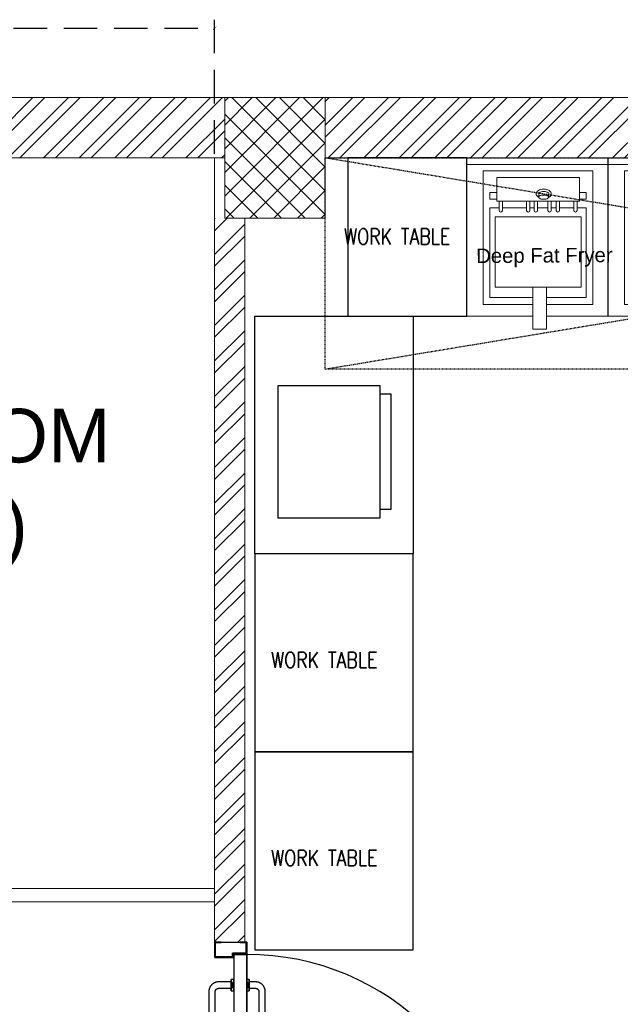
# Model space of a CAD drawing. Header units: inches. Extents: x 113025 to 158499, y 12149 to 30915.
# Tile 61 of 167: x 125153 to 125242, y 21467 to 21614. Entities that reach past the tile are written whole.
import ezdxf

# ---------------------------------------------------------------- set-up
doc = ezdxf.new("R2010")
doc.units = ezdxf.units.IN
doc.header["$MEASUREMENT"] = 0
doc.header["$PDMODE"] = 34
doc.linetypes.add('HIDDEN', pattern=[0.375, 0.25, -0.125])
for name, color, linetype, lineweight in [('00-GRIDTEXT', 1, 'Continuous', 13), ('EQUIP DIM', 5, 'Continuous', 0), ('EQUIPMENT', 7, 'Continuous', 25), ('K-Equipment', 41, 'Continuous', 0), ('KIT TEXT.', 5, 'Continuous', 5), ('PD_BRICK WALL_115', 134, 'Continuous', 30), ('PD_COLUMN', 2, 'Continuous', 60), ('PD_DOOR', 42, 'Continuous', 25), ('PD_HATCH', 45, 'Continuous', 9), ('PD_WINDOW', 140, 'Continuous', 25)]:
    doc.layers.add(name, color=color, linetype=linetype, lineweight=lineweight)
for name, color, linetype in [('KIT EQUIPMENT', 7, 'Continuous'), ('PD_025_TEXT', 61, 'Continuous'), ('PD_DIMENSION', 101, 'Continuous')]:
    doc.layers.add(name, color=color, linetype=linetype)
doc.styles.add('ISO', font='isocp.shx', dxfattribs={"height": 250})
doc.styles.get("Standard").update_dxf_attribs({"font": 'arial.ttf', "height": 6})
doc.styles.add('style1', font='arial.ttf', dxfattribs={"height": 500})
doc.dimstyles.new('ISO-10', dxfattribs={"dimtxt": 6, "dimasz": 0.5, "dimexe": 1.25, "dimexo": 0.625, "dimtad": 1, "dimtoh": 1, "dimdec": 1, "dimlunit": 4, "dimtxsty": 'Standard', "dimblk": 'ARCHTICK', "dimcen": 2.5, "dimclrt": 3, "dimadec": 0, "dimazin": 0, "dimtfac": 1, "dimtdec": 1, "dimtmove": 1, "dimatfit": 3, "dimfxl": 1, "dimarcsym": 0})

# ---------------------------------------------------------------- blocks, each defined once
blk = doc.blocks.new('door 1')
at = {"layer": 'PD_DOOR', "color": 251}
for p, q in [((160472.9, 15356.5), (160472.9, 15360.1)), ((160472.9, 15360.1), (160472.9, 15356.5)), ((160602.9, 15360.1), (160472.9, 15360.1)), ((160472.9, 15360.1), (160472.9, 15359.7)), ((160472.9, 15335.1), (160472.9, 15360.1)), ((160472.9, 15359.7), (160472.9, 15335.6)), ((159755.9, 15337.6), (159695.9, 15337.6)), ((159695.9, 15337.6), (159695.9, 15312.6)), ((159695.9, 15312.6), (159695.9, 15337.6)), ((159695.9, 15337.6), (159755.9, 15337.6)), ((159695.9, 15212.6), (159695.9, 15337.6)), ((159697.9, 15312.6), (159697.9, 15335.6)), ((159697.9, 15335.6), (159753.9, 15335.6)), ((159753.9, 15335.6), (159697.9, 15335.6)), ((159697.9, 15335.6), (159697.9, 15312.6)), ((159753.9, 15335.6), (159753.9, 15267.6)), ((159753.9, 15267.6), (159753.9, 15335.6)), ((159755.9, 15265.6), (159755.9, 15337.6)), ((159755.9, 15337.6), (159755.9, 15265.6)), ((160472.9, 15335.1), (160472.9, 15338.8)), ((160472.9, 15338.8), (160472.9, 15335.1)), ((160472.9, 15335.6), (160472.9, 15335.1)), ((160472.9, 15335.1), (160602.9, 15335.1)), ((160615.4, 15322.6), (160615.4, 15272.6)), ((160640.4, 15272.6), (160640.4, 15322.6)), ((160795.9, 15337.6), (160735.9, 15337.6)), ((160735.9, 15337.6), (160735.9, 15265.6)), ((160735.9, 15265.6), (160735.9, 15337.6)), ((160735.9, 15337.6), (160795.9, 15337.6)), ((160737.9, 15267.6), (160737.9, 15335.6)), ((160737.9, 15335.6), (160793.9, 15335.6)), ((160793.9, 15335.6), (160737.9, 15335.6)), ((160737.9, 15335.6), (160737.9, 15267.6)), ((160793.9, 15335.6), (160793.9, 15312.6)), ((160793.9, 15312.6), (160793.9, 15335.6)), ((160795.9, 15312.6), (160795.9, 15337.6)), ((160795.9, 15337.6), (160795.9, 15312.6)), ((160795.9, 15337.6), (160795.9, 15212.6)), ((159695.9, 15312.6), (159697.9, 15312.6)), ((159697.9, 15312.6), (159695.9, 15312.6)), ((160793.9, 15312.6), (160795.9, 15312.6)), ((160795.9, 15312.6), (160793.9, 15312.6)), ((159697.9, 15237.6), (159695.9, 15237.6)), ((159695.9, 15237.6), (159695.9, 15212.6)), ((159695.9, 15212.6), (159695.9, 15237.6)), ((159695.9, 15237.6), (159697.9, 15237.6)), ((159697.9, 15214.6), (159697.9, 15237.6)), ((159697.9, 15237.6), (159697.9, 15214.6)), ((159753.9, 15267.6), (159738.9, 15267.6)), ((159738.9, 15267.6), (159738.9, 15214.6)), ((159738.9, 15214.6), (159738.9, 15267.6)), ((159738.9, 15267.6), (159753.9, 15267.6)), ((159740.9, 15212.6), (159740.9, 15265.6)), ((159740.9, 15265.6), (159755.9, 15265.6)), ((159755.9, 15265.6), (159740.9, 15265.6)), ((159740.9, 15265.6), (159740.9, 15212.6)), ((160747.9, 15262.6), (159743.9, 15262.6)), ((159743.9, 15262.6), (159743.9, 15212.6)), ((160747.9, 15262.6), (159743.9, 15262.6)), ((159743.9, 15262.6), (159743.9, 15212.6)), ((160605.4, 15272.6), (160605.4, 15262.6)), ((160622.1, 15272.6), (160605.4, 15272.6)), ((160605.4, 15272.6), (160622.1, 15272.6)), ((160650.4, 15262.6), (160605.4, 15262.6)), ((160605.4, 15262.6), (160650.4, 15262.6)), ((160640.4, 15272.6), (160615.4, 15272.6)), ((160615.4, 15272.6), (160621.7, 15272.6)), ((160617.9, 15267.6), (160617.9, 15262.6)), ((160637.9, 15267.6), (160617.9, 15267.6)), ((160617.9, 15267.6), (160637.9, 15267.6)), ((160637.9, 15262.6), (160617.9, 15262.6)), ((160617.9, 15262.6), (160637.9, 15262.6)), ((160621.7, 15272.6), (160624.7, 15272.6)), ((160624.7, 15272.6), (160627.9, 15272.6)), ((160627.9, 15272.6), (160631.2, 15272.6)), ((160627.9, 15272.6), (160650.4, 15272.6)), ((160631.2, 15272.6), (160634.2, 15272.6)), ((160650.4, 15272.6), (160633.8, 15272.6)), ((160634.2, 15272.6), (160640.4, 15272.6)), ((160637.9, 15262.6), (160637.9, 15267.6)), ((160650.4, 15262.6), (160650.4, 15272.6)), ((160735.9, 15265.6), (160750.9, 15265.6)), ((160750.9, 15265.6), (160735.9, 15265.6)), ((160752.9, 15267.6), (160737.9, 15267.6)), ((160737.9, 15267.6), (160752.9, 15267.6)), ((160747.9, 15212.6), (160747.9, 15262.6)), ((160747.9, 15262.6), (160747.9, 15212.6)), ((160750.9, 15265.6), (160750.9, 15212.6)), ((160750.9, 15212.6), (160750.9, 15265.6)), ((160752.9, 15214.6), (160752.9, 15267.6)), ((160752.9, 15267.6), (160752.9, 15214.6)), ((160795.9, 15237.6), (160793.9, 15237.6)), ((160793.9, 15237.6), (160793.9, 15214.6)), ((160793.9, 15214.6), (160793.9, 15237.6)), ((160793.9, 15237.6), (160795.9, 15237.6)), ((160795.9, 15212.6), (160795.9, 15237.6)), ((160795.9, 15237.6), (160795.9, 15212.6)), ((159695.9, 15212.6), (159740.9, 15212.6)), ((159740.9, 15212.6), (159695.9, 15212.6)), ((159695.9, 15212.6), (159743.9, 15212.6)), ((159743.9, 15212.6), (159695.9, 15212.6)), ((159738.9, 15214.6), (159697.9, 15214.6)), ((159697.9, 15214.6), (159738.9, 15214.6)), ((159793.9, 15212.6), (159743.9, 15212.6)), ((159743.9, 15212.6), (159743.9, 14208.6)), ((159743.9, 15212.6), (160747.9, 15212.6)), ((159743.9, 15212.6), (159793.9, 15212.6)), ((159743.9, 15212.6), (159793.9, 15212.6)), ((159793.9, 15212.6), (159743.9, 15212.6)), ((159793.9, 14208.6), (159793.9, 15212.6)), ((159793.9, 15212.6), (160747.9, 15212.6)), ((159793.9, 15212.6), (160747.9, 15212.6)), ((160747.9, 15212.6), (159793.9, 15212.6)), ((160605.4, 15212.6), (160605.4, 15202.6)), ((160605.4, 15212.6), (160650.4, 15212.6)), ((160639.2, 15212.6), (160605.4, 15212.6)), ((160605.4, 15202.6), (160650.4, 15202.6)), ((160650.4, 15202.6), (160605.4, 15202.6)), ((160615.4, 15202.6), (160615.4, 15177.6)), ((160615.4, 15202.6), (160640.4, 15202.6)), ((160640.4, 15202.6), (160615.4, 15202.6)), ((160617.9, 15212.6), (160617.9, 15207.6)), ((160617.9, 15212.6), (160637.9, 15212.6)), ((160618.3, 15212.6), (160617.9, 15212.6)), ((160617.9, 15207.6), (160637.9, 15207.6)), ((160637.9, 15207.6), (160617.9, 15207.6)), ((160637.9, 15212.6), (160618.3, 15212.6)), ((160637.9, 15207.6), (160637.9, 15212.6)), ((160650.4, 15212.6), (160639.2, 15212.6)), ((160640.4, 15177.6), (160640.4, 15202.6)), ((160650.4, 15202.6), (160650.4, 15212.6)), ((160747.9, 15212.6), (160795.9, 15212.6)), ((160795.9, 15212.6), (160747.9, 15212.6)), ((160750.9, 15212.6), (160795.9, 15212.6)), ((160795.9, 15212.6), (160750.9, 15212.6)), ((160793.9, 15214.6), (160752.9, 15214.6)), ((160752.9, 15214.6), (160793.9, 15214.6)), ((160472.9, 15165.1), (160472.9, 15161.5)), ((160472.9, 15161.5), (160472.9, 15165.1)), ((160602.9, 15165.1), (160472.9, 15165.1)), ((160472.9, 15165.1), (160472.9, 15164.7)), ((160472.9, 15140.1), (160472.9, 15165.1)), ((160472.9, 15164.7), (160472.9, 15140.6)), ((160472.9, 15143.8), (160472.9, 15140.1)), ((160472.9, 15140.1), (160472.9, 15143.8)), ((160472.9, 15140.6), (160472.9, 15140.1)), ((160472.9, 15140.1), (160602.9, 15140.1)), ((159743.9, 14208.6), (159793.9, 14208.6))]:
    blk.add_line(p, q, dxfattribs=at)
at = {"layer": 'PD_DOOR', "color": 251, "flags": 128}
for points in [[(160460.4, 15347.6), (160460.5, 15348.1), (160460.5, 15348.6), (160460.5, 15349.1), (160460.6, 15349.6), (160460.7, 15350.1), (160460.8, 15350.6), (160460.9, 15351.1), (160461.1, 15351.6), (160461.2, 15352), (160461.4, 15352.5), (160461.6, 15353), (160461.9, 15353.4), (160462.1, 15353.9), (160462.4, 15354.3), (160462.6, 15354.7), (160462.9, 15355.1), (160463.2, 15355.5), (160463.5, 15355.9), (160463.9, 15356.3), (160464.2, 15356.6), (160464.6, 15357), (160465, 15357.3), (160465.4, 15357.6), (160465.8, 15357.9), (160466.2, 15358.2), (160466.6, 15358.4), (160467, 15358.7), (160467.5, 15358.9), (160467.9, 15359.1), (160468.4, 15359.3), (160468.9, 15359.5), (160469.4, 15359.6), (160469.8, 15359.8), (160470.3, 15359.9), (160470.8, 15360), (160471.3, 15360), (160471.8, 15360.1), (160472.3, 15360.1), (160472.8, 15360.1), (160472.9, 15360.1)], [(160640.4, 15322.6), (160640.4, 15324.1), (160640.3, 15325.6), (160640.2, 15327.1), (160640, 15328.6), (160639.7, 15330.1), (160639.4, 15331.6), (160639, 15333), (160638.5, 15334.4), (160638, 15335.9), (160637.5, 15337.2), (160636.9, 15338.6), (160636.2, 15340), (160635.5, 15341.3), (160634.7, 15342.6), (160633.9, 15343.8), (160633, 15345), (160632.1, 15346.2), (160631.1, 15347.4), (160630.1, 15348.5), (160629.1, 15349.5), (160628, 15350.6), (160626.8, 15351.5), (160625.7, 15352.5), (160624.4, 15353.4), (160623.2, 15354.2), (160621.9, 15355), (160620.6, 15355.7), (160619.3, 15356.4), (160617.9, 15357), (160616.5, 15357.6), (160615.1, 15358.1), (160613.7, 15358.6), (160612.2, 15359), (160610.8, 15359.3), (160609.3, 15359.6), (160607.8, 15359.8), (160606.3, 15360), (160604.8, 15360.1), (160603.3, 15360.1), (160602.9, 15360.1)], [(160472.9, 15335.1), (160472.4, 15335.2), (160471.9, 15335.2), (160471.4, 15335.2), (160470.9, 15335.3), (160470.5, 15335.4), (160470, 15335.5), (160469.5, 15335.6), (160469, 15335.8), (160468.5, 15335.9), (160468.1, 15336.1), (160467.6, 15336.3), (160467.2, 15336.6), (160466.7, 15336.8), (160466.3, 15337.1), (160465.9, 15337.3), (160465.5, 15337.6), (160465.1, 15337.9), (160464.7, 15338.2), (160464.3, 15338.6), (160464, 15338.9), (160463.6, 15339.3), (160463.3, 15339.7), (160463, 15340.1), (160462.7, 15340.5), (160462.4, 15340.9), (160462.2, 15341.3), (160461.9, 15341.8), (160461.7, 15342.2), (160461.5, 15342.7), (160461.3, 15343.1), (160461.1, 15343.6), (160461, 15344.1), (160460.8, 15344.5), (160460.7, 15345), (160460.6, 15345.5), (160460.5, 15346), (160460.5, 15346.5), (160460.5, 15347), (160460.4, 15347.5), (160460.4, 15347.6)], [(160602.9, 15335.1), (160603.4, 15335.1), (160603.9, 15335.1), (160604.4, 15335.1), (160604.9, 15335), (160605.4, 15334.9), (160605.9, 15334.8), (160606.4, 15334.7), (160606.9, 15334.5), (160607.3, 15334.3), (160607.8, 15334.2), (160608.3, 15334), (160608.7, 15333.7), (160609.2, 15333.5), (160609.6, 15333.2), (160610, 15333), (160610.4, 15332.7), (160610.8, 15332.4), (160611.2, 15332), (160611.6, 15331.7), (160611.9, 15331.4), (160612.2, 15331), (160612.6, 15330.6), (160612.9, 15330.2), (160613.2, 15329.8), (160613.5, 15329.4), (160613.7, 15329), (160614, 15328.5), (160614.2, 15328.1), (160614.4, 15327.6), (160614.6, 15327.2), (160614.8, 15326.7), (160614.9, 15326.2), (160615.1, 15325.7), (160615.2, 15325.3), (160615.3, 15324.8), (160615.3, 15324.3), (160615.4, 15323.8), (160615.4, 15323.3), (160615.4, 15322.8), (160615.4, 15322.6)], [(160460.4, 15152.6), (160460.5, 15153.1), (160460.5, 15153.6), (160460.5, 15154.1), (160460.6, 15154.6), (160460.7, 15155.1), (160460.8, 15155.6), (160460.9, 15156.1), (160461.1, 15156.6), (160461.2, 15157), (160461.4, 15157.5), (160461.6, 15158), (160461.9, 15158.4), (160462.1, 15158.9), (160462.4, 15159.3), (160462.6, 15159.7), (160462.9, 15160.1), (160463.2, 15160.5), (160463.5, 15160.9), (160463.9, 15161.3), (160464.2, 15161.6), (160464.6, 15162), (160465, 15162.3), (160465.4, 15162.6), (160465.8, 15162.9), (160466.2, 15163.2), (160466.6, 15163.4), (160467, 15163.7), (160467.5, 15163.9), (160467.9, 15164.1), (160468.4, 15164.3), (160468.9, 15164.5), (160469.4, 15164.6), (160469.8, 15164.8), (160470.3, 15164.9), (160470.8, 15165), (160471.3, 15165), (160471.8, 15165.1), (160472.3, 15165.1), (160472.8, 15165.1), (160472.9, 15165.1)], [(160602.9, 15140.1), (160604.4, 15140.2), (160605.9, 15140.3), (160607.4, 15140.4), (160608.9, 15140.6), (160610.4, 15140.9), (160611.9, 15141.2), (160613.3, 15141.6), (160614.7, 15142), (160616.2, 15142.5), (160617.5, 15143.1), (160618.9, 15143.7), (160620.3, 15144.4), (160621.6, 15145.1), (160622.9, 15145.9), (160624.1, 15146.7), (160625.3, 15147.6), (160626.5, 15148.5), (160627.7, 15149.5), (160628.8, 15150.5), (160629.8, 15151.5), (160630.9, 15152.6), (160631.8, 15153.8), (160632.8, 15154.9), (160633.7, 15156.1), (160634.5, 15157.4), (160635.3, 15158.7), (160636, 15160), (160636.7, 15161.3), (160637.3, 15162.7), (160637.9, 15164.1), (160638.4, 15165.5), (160638.9, 15166.9), (160639.3, 15168.3), (160639.6, 15169.8), (160639.9, 15171.3), (160640.1, 15172.8), (160640.3, 15174.2), (160640.4, 15175.7), (160640.4, 15177.2), (160640.4, 15177.6)], [(160615.4, 15177.6), (160615.4, 15177.1), (160615.4, 15176.6), (160615.4, 15176.1), (160615.3, 15175.7), (160615.2, 15175.2), (160615.1, 15174.7), (160615, 15174.2), (160614.8, 15173.7), (160614.6, 15173.2), (160614.5, 15172.8), (160614.3, 15172.3), (160614, 15171.9), (160613.8, 15171.4), (160613.5, 15171), (160613.3, 15170.6), (160613, 15170.2), (160612.7, 15169.8), (160612.3, 15169.4), (160612, 15169), (160611.7, 15168.7), (160611.3, 15168.3), (160610.9, 15168), (160610.5, 15167.7), (160610.1, 15167.4), (160609.7, 15167.1), (160609.3, 15166.9), (160608.8, 15166.6), (160608.4, 15166.4), (160607.9, 15166.2), (160607.5, 15166), (160607, 15165.8), (160606.5, 15165.7), (160606, 15165.5), (160605.6, 15165.4), (160605.1, 15165.3), (160604.6, 15165.3), (160604.1, 15165.2), (160603.6, 15165.2), (160603.1, 15165.1), (160602.9, 15165.1)], [(160472.9, 15140.1), (160472.4, 15140.2), (160471.9, 15140.2), (160471.4, 15140.2), (160470.9, 15140.3), (160470.5, 15140.4), (160470, 15140.5), (160469.5, 15140.6), (160469, 15140.8), (160468.5, 15140.9), (160468.1, 15141.1), (160467.6, 15141.3), (160467.2, 15141.6), (160466.7, 15141.8), (160466.3, 15142.1), (160465.9, 15142.3), (160465.5, 15142.6), (160465.1, 15142.9), (160464.7, 15143.2), (160464.3, 15143.6), (160464, 15143.9), (160463.6, 15144.3), (160463.3, 15144.7), (160463, 15145.1), (160462.7, 15145.5), (160462.4, 15145.9), (160462.2, 15146.3), (160461.9, 15146.8), (160461.7, 15147.2), (160461.5, 15147.7), (160461.3, 15148.1), (160461.1, 15148.6), (160461, 15149.1), (160460.8, 15149.5), (160460.7, 15150), (160460.6, 15150.5), (160460.5, 15151), (160460.5, 15151.5), (160460.5, 15152), (160460.4, 15152.5), (160460.4, 15152.6)]]:
    blk.add_lwpolyline(points, dxfattribs=at)
at = {"layer": 'PD_DOOR', "color": 251}
blk.add_arc((159743.9, 15212.6), 1004, 270, 0, dxfattribs=at)
blk = doc.blocks.new('DOOR1')
at = {"color": 251, "xscale": 0.03818181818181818, "yscale": 0.03818181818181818, "zscale": 0.03818181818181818, "rotation": 90}
blk.add_blockref('door 1', (-2370.94, -8406.75), dxfattribs=at)
blk = doc.blocks.new('SFEGRGG')
at = {"layer": 'K-Equipment', "color": 251, "ltscale": 18}
for p, q in [((1785673.6, 620186.4), (1785673.6, 619586.4)), ((1786208.3, 620186.4), (1785673.6, 620186.4)), ((1786208.3, 620186.4), (1786208.3, 619586.4)), ((1786208.3, 619600.4, 3.7), (1786208.3, 620184.1, -0.7)), ((1785673.6, 620161.4), (1786208.3, 620161.4)), ((1785735.8, 620137.2), (1785735.8, 619631.6)), ((1786151.4, 620137.2), (1785735.8, 620137.2)), ((1786151.4, 619631.6), (1786151.4, 620137.2)), ((1786100.6, 620111.8), (1785786.6, 620111.8)), ((1785786.6, 620023.1), (1785786.6, 620111.8)), ((1786100.6, 620023.1), (1786100.6, 620111.8)), ((1785786.6, 620055.5), (1785761.2, 620055.5)), ((1785761.2, 620030.1), (1785761.2, 620055.5)), ((1785945.8, 620053.5), (1785945.8, 620037.8)), ((1785983.7, 620053.5), (1785983.7, 620037.9)), ((1786100.6, 620055.5), (1786126, 620055.5)), ((1786126, 620030.1), (1786126, 620055.5)), ((1785735.8, 620023.1), (1785735.8, 619631.6)), ((1785786.6, 620030.1), (1785761.2, 620030.1)), ((1786100.6, 620023.1), (1785786.6, 620023.1)), ((1785795.8, 620023.1), (1785795.8, 619987.7)), ((1785808.5, 620023.1), (1785808.5, 619987.7)), ((1785899.8, 620023.1), (1785899.8, 619987.7)), ((1785912.5, 620023.1), (1785912.5, 619987.7)), ((1785928.5, 620023.1), (1785928.5, 619987.7)), ((1785941.2, 620023.1), (1785941.2, 619987.7)), ((1785980.5, 620023.1), (1785980.5, 619987.7)), ((1785993.2, 620023.1), (1785993.2, 619987.7)), ((1786012.3, 620023.1), (1786012.3, 619987.7)), ((1786025, 620023.1), (1786025, 619987.7)), ((1786078.6, 620023.1), (1786078.6, 619987.7)), ((1786091.3, 620023.1), (1786091.3, 619987.7)), ((1786100.6, 620030.1), (1786126, 620030.1)), ((1785761.2, 619997.7), (1785761.2, 619657)), ((1785795.8, 619997.7), (1785761.2, 619997.7)), ((1785808.5, 619997.7), (1785899.8, 619997.7)), ((1785841.2, 619997.7), (1785808.5, 619997.7)), ((1785928.5, 619997.7), (1785912.5, 619997.7)), ((1785980.5, 619997.7), (1785941.2, 619997.7)), ((1786012.3, 619997.7), (1785993.2, 619997.7)), ((1786078.6, 619997.7), (1786025, 619997.7)), ((1786078.6, 619997.7), (1786049.8, 619997.7)), ((1786126, 619997.7), (1786091.3, 619997.7)), ((1786126, 619657), (1786126, 619997.7)), ((1785780.8, 619962.9), (1785780.8, 619697.3)), ((1786106.4, 619962.9), (1785780.8, 619962.9)), ((1786106.4, 619697.3), (1786106.4, 619962.9)), ((1785780.8, 619697.3), (1786106.4, 619697.3)), ((1785923.7, 619697.3), (1785923.7, 619537.2)), ((1785974.7, 619697.3), (1785974.7, 619537.2)), ((1785923.7, 619657), (1785761.2, 619657)), ((1786126, 619657), (1785974.7, 619657)), ((1785923.7, 619631.6), (1785735.8, 619631.6)), ((1786151.4, 619631.6), (1785974.7, 619631.6)), ((1785923.7, 619586.4), (1785673.6, 619586.4)), ((1786208.3, 619586.4), (1785974.7, 619586.4)), ((1785974.7, 619537.2), (1785923.7, 619537.2))]:
    blk.add_line(p, q, dxfattribs=at)
blk.add_lwpolyline([(1785983.7, 620053.5, 0.030969), (1785981.9, 620054.8, 0.076046), (1785974.4, 620058, 0.062923), (1785964.8, 620059.2, 0.062923)], format="xyb", dxfattribs=at)
blk.add_lwpolyline([(1785964.8, 620046, 0.043875), (1785957, 620045.3, 0.057279), (1785951.3, 620043.6, 0.099652), (1785946.6, 620040.4), (1785945.8, 620037.9, 0.194717), (1785946.9, 620035.2, 0.099652), (1785951.3, 620032.1, 0.057279), (1785957, 620030.5, 0.043875), (1785964.8, 620029.8, 0.043875), (1785972.5, 620030.5, 0.057279), (1785978.2, 620032.1, 0.099652), (1785982.6, 620035.2, 0.194717), (1785983.7, 620037.9, 0.194717), (1785982.6, 620040.5, 0.099652), (1785978.2, 620043.6, 0.057279), (1785972.5, 620045.3, 0.043875)], format="xyb", close=True, dxfattribs=at)
for centre, radius, start, end in [((1785947.4, 620050.5), 11.2, 146.1323, 180), ((1785947.4, 620050.5), 11.2, 180, 213.8677), ((1785955.7, 620044.9), 21.2, 121.6815, 146.1323), ((1785961.2, 620036), 31.7, 104.3399, 121.6815), ((1785957.7, 620038.5), 19.1, 121.7971, 128.4438), ((1785961.7, 620032.1), 26.7, 104.402, 121.7971), ((1785964.8, 620021.9), 46.2, 90, 104.3399), ((1785964.8, 620020.3), 38.9, 90, 104.402), ((1785964.8, 620021.9), 46.2, 75.6601, 90), ((1785968.3, 620036), 31.7, 58.3185, 75.6601), ((1785973.8, 620044.9), 21.2, 33.8677, 58.3185), ((1785982.1, 620050.5), 11.2, 360, 33.8677), ((1785984.4, 620049.6), 8.99, 326.1323, 5.3453), ((1785955.7, 620056), 21.2, 213.8677, 238.3185), ((1785961.2, 620064.9), 31.7, 238.3185, 241.1049), ((1785968.3, 620064.9), 31.7, 298.8951, 301.6815), ((1785973.1, 620057.2), 22.6, 301.6815, 326.1323), ((1785802.2, 619987.7), 6.35, 180, 360), ((1785906.2, 619987.7), 6.35, 180, 360), ((1785934.9, 619987.7), 6.35, 180, 360), ((1785986.9, 619987.7), 6.35, 180, 360), ((1786018.7, 619987.7), 6.35, 180, 360), ((1786085, 619987.7), 6.35, 180, 360)]:
    blk.add_arc(centre, radius, start, end, dxfattribs=at)
blk = doc.blocks.new('A$C6E471120')
at = {"layer": 'KIT EQUIPMENT', "color": 251, "linetype": 'HIDDEN', "ltscale": 0.025}
for p, q in [((0, -800), (-4838.7, 0)), ((-4838.7, -800), (0, 0))]:
    blk.add_line(p, q, dxfattribs=at)
blk.add_lwpolyline([(0, -800), (-4838.7, -800), (-4838.7, 0), (0, 0)], close=True, dxfattribs=at)
at = {"layer": 'KIT EQUIPMENT', "color": 251}
for points in [[(-4302.6, -600), (-4302.6, 0), (-4753.7, 0), (-4753.7, -600)], [(-4505.4, -1499.8), (-5105.4, -1499.8), (-5105.4, -600), (-4505.4, -600)], [(-5019, -1363.5), (-4631.1, -1363.5), (-4631.1, -863.5), (-5019, -863.5)], [(-4631.1, -894.4), (-4591, -894.4), (-4591, -1332.6), (-4631.1, -1332.6)], [(-4505.4, -2250.1), (-4505.4, -1499.8), (-5105.4, -1499.8), (-5105.4, -2250.1)], [(-4505.4, -3000.4), (-4505.4, -2250.1), (-5105.4, -2250.1), (-5105.5, -3000.4)]]:
    blk.add_lwpolyline(points, close=True, dxfattribs=at)
at = {"layer": 'EQUIPMENT', "color": 251}
for p in [(-1789976.3, -620186.4), (-1789441.7, -620186.4)]:
    blk.add_blockref('SFEGRGG', p, dxfattribs=at)
at = {"layer": 'EQUIP DIM', "color": 251, "insert": (-3751, -339.6, 23.4), "char_height": 45, "width": 582.323, "attachment_point": 3, "rotation": 0.4333}
blk.add_mtext('{\\H1.2222x;\\C256; Deep Fat Fryer }', dxfattribs=at)
at = {"layer": 'KIT TEXT.', "color": 251, "char_height": 60.175, "width": 1050.284, "attachment_point": 7, "style": 'ISO'}
for insert in [(-5067.8, -328.1, 488.6), (-5344.1, -1932.6, 488.6), (-5344.1, -2682.9, 488.6)]:
    blk.add_mtext('\\pi300.49;{\\Fromans|c0;\\W0.8;WORK TABLE}', dxfattribs=dict(at, insert=insert))
blk = doc.blocks.new('_ArchTick')
at = {"color": 0, "linetype": 'ByBlock', "const_width": 0.15}
blk.add_lwpolyline([(-0.5, -0.5), (0.5, 0.5)], dxfattribs=at)
blk = doc.blocks.new('*D708')
at = {"layer": 'Defpoints', "color": 0, "transparency": 16777216}
for p in [(-747, 10.38), (-1107, -9), (-747, -9)]:
    blk.add_point(p, dxfattribs=at)
at = {"layer": 'PD_DIMENSION', "color": 0, "linetype": 'HIDDEN', "lineweight": -2, "ltscale": 20, "transparency": 16777216}
for p, q in [((-1107, -8.37), (-1107, 11.63)), ((-1107, 10.38), (-747, 10.38)), ((-747, -8.37), (-747, 11.63))]:
    blk.add_line(p, q, dxfattribs=at)
at = {"layer": 'PD_DIMENSION', "color": 0, "lineweight": -2, "transparency": 16777216, "xscale": 0.5, "yscale": 0.5, "zscale": 0.5, "rotation": 180}
blk.add_blockref('_ArchTick', (-1107, 10.38), dxfattribs=at)
at = {"layer": 'PD_DIMENSION', "color": 0, "lineweight": -2, "transparency": 16777216, "xscale": 0.5, "yscale": 0.5, "zscale": 0.5}
blk.add_blockref('_ArchTick', (-747, 10.38), dxfattribs=at)
at = {"layer": 'PD_DIMENSION', "color": 3, "lineweight": 5, "transparency": 16777216, "insert": (-927, 14.07), "char_height": 6, "attachment_point": 5}
blk.add_mtext("30'", dxfattribs=at)
blk = doc.blocks.new('FIRST FLOOR PLAN 0')
at = {"layer": 'PD_HATCH', "lineweight": 5}
h = blk.add_hatch(dxfattribs=at)
h.set_pattern_fill('ANSI32', color=251, scale=10)
h.set_pattern_definition([(45, (-1110.15, -834.2493), (-2.65165, 2.65165), []), (45, (-1108.3824, -834.2493), (-2.65165, 2.65165), [])])
h.paths.add_polyline_path([(-1107, -791.5), (-1116, -791.5), (-1116, -873), (-1107, -873)])
h.paths.add_polyline_path([(-745.5, -939), (-915, -939), (-915, -948), (-745.5, -948)])
h.paths.add_polyline_path([(-561, -939), (-730.5, -939), (-730.5, -948), (-561, -948)])
h.paths.add_polyline_path([(-1107, -75), (-1116, -75), (-1116, -156.5), (-1107, -156.5)])
h.paths.add_polyline_path([(-1107, -171.5), (-1116, -171.5), (-1116, -311.5), (-1107, -311.5)])
h.paths.add_polyline_path([(-1107, -326.5), (-1116, -326.5), (-1116, -466.5), (-1107, -466.5)])
h.paths.add_polyline_path([(-1107, -481.5), (-1116, -481.5), (-1116, -621.5), (-1107, -621.5)])
h.paths.add_polyline_path([(-1107, -636.5), (-1116, -636.5), (-1116, -776.5), (-1107, -776.5)])
h.paths.add_polyline_path([(-15, 0), (-181.5, 0), (-181.5, -9), (-15, -9)])
h.paths.add_polyline_path([(-196.5, 0), (-361.5, 0), (-361.5, -9), (-196.5, -9)])
h.paths.add_polyline_path([(-376.5, 0), (-546, 0), (-546, -9), (-376.5, -9)])
h.paths.add_polyline_path([(-561, 0), (-730.5, 0), (-730.5, -9), (-561, -9)])
h.paths.add_polyline_path([(-930, 0), (-1041, 0), (-1041, -9), (-930, -9)])
h.paths.add_polyline_path([(-1056, 0), (-1116, 0), (-1116, -60), (-1107, -60), (-1107, -9), (-1056, -9)])
h.paths.add_polyline_path([(-1107, -888), (-1116, -888), (-1116, -948), (-1056, -948), (-1056, -939), (-1107, -939)])
h.paths.add_polyline_path([(-930, -939), (-1041, -939), (-1041, -948), (-930, -948)])
h.paths.add_polyline_path([(-521.25, -939), (-546, -939), (-546, -948), (-521.25, -948)])
h.paths.add_polyline_path([(-376.5, -939), (-401.25, -939), (-401.25, -948), (-376.5, -948)])
h.paths.add_polyline_path([(-339, -939), (-361.5, -939), (-361.5, -948), (-339, -948)])
h.paths.add_polyline_path([(-196.5, -939), (-219, -939), (-219, -948), (-196.5, -948)])
h.paths.add_polyline_path([(-159, -939), (-181.5, -939), (-181.5, -948), (-159, -948)])
h.paths.add_polyline_path([(-15, -939), (-39, -939), (-39, -948), (-15, -948)])
h.paths.add_polyline_path([(0, -930), (-9, -930)])
h.paths.add_polyline_path([(0, -791.5), (-9, -791.5), (-9, -930), (0, -930)])
h.paths.add_polyline_path([(0, -636.5), (-9, -636.5), (-9, -776.5), (0, -776.5)])
h.paths.add_polyline_path([(0, -326.5), (-9, -326.5), (-9, -621.5), (0, -621.5)])
h.paths.add_polyline_path([(0, -18), (-9, -18), (-9, -156.5), (0, -156.5)])
h.paths.add_polyline_path([(-18, -159.5), (-123, -159.5), (-123, -168.5), (-18, -168.5)])
h.paths.add_polyline_path([(-123, -171.5), (-132, -171.5), (-132, -249.5), (-123, -249.5)])
h.paths.add_polyline_path([(-132, -159.5), (-204, -159.5), (-204, -168.5), (-132, -168.5)])
h.paths.add_polyline_path([(-204, -171.5), (-213, -171.5), (-213, -249.5), (-204, -249.5)])
h.paths.add_polyline_path([(-213, -159.5), (-294, -159.5), (-294, -261.5), (-267, -261.5), (-267, -252.5), (-285, -252.5), (-285, -168.5), (-213, -168.5)])
h.paths.add_polyline_path([(-213, -252.5), (-231, -252.5), (-231, -261.5), (-213, -261.5)], flags=17)
h.paths.add_polyline_path([(-186, -252.5), (-204, -252.5), (-204, -261.5), (-186, -261.5)])
h.paths.add_polyline_path([(-132, -252.5), (-150, -252.5), (-150, -261.5), (-132, -261.5)])
h.paths.add_polyline_path([(-123, -261.5), (-132, -261.5), (-132, -324.5), (-123, -324.5)])
h.paths.add_polyline_path([(0, -310.5), (-9, -310.5), (-9, -311.5), (0, -311.5)])
h.paths.add_polyline_path([(0, -171.5), (-9, -171.5), (-9, -190.5), (0, -190.5)])
h.paths.add_polyline_path([(-878.25, -9), (-878.25, 0), (-915, 0), (-915, -9)])
h.paths.add_polyline_path([(-782.25, 0), (-782.25, -9), (-745.5, -9), (-745.5, 0)])
h = blk.add_hatch(dxfattribs=at)
h.set_pattern_fill('ANSI37', color=251, scale=20)
h.set_pattern_definition([(45, (144327.2833, 25769.4912), (-1.767766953, 1.767766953), []), (135, (144327.2833, 25769.4912), (-1.767766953, -1.767766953), [])])
h.paths.add_polyline_path([(-730.5, 0), (-745.5, 0), (-745.5, -18), (-730.5, -18)])
h = blk.add_hatch(dxfattribs=at)
h.set_pattern_fill('ANSI32', color=251, scale=10)
h.set_pattern_definition([(45, (26011.9692, 17879.387), (-2.65165043, 2.65165043), []), (45, (26013.737, 17879.387), (-2.65165043, 2.65165043), [])])
h.paths.add_polyline_path([(-742.5, -18), (-747, -18), (-747, -126), (-742.5, -126)])
at = {"layer": 'PD_BRICK WALL_115', "color": 251, "lineweight": 5}
for p, q in [((0, 0), (-782.25, 0)), ((-745.5, -9), (-782.25, -9)), ((-747, -9), (-747, -126)), ((-561, -9), (-730.5, -9)), ((-742.5, -18), (-742.5, -126)), ((-747, -126), (-742.5, -126))]:
    blk.add_line(p, q, dxfattribs=at)
at = {"layer": 'PD_COLUMN', "color": 251, "lineweight": 5}
blk.add_lwpolyline([(-730.5, -18), (-745.5, -18), (-745.5, 0), (-730.5, 0)], close=True, dxfattribs=at)
at = {"layer": 'PD_WINDOW', "color": 251, "lineweight": 5}
for p, q in [((-792.55, -118), (-747, -118)), ((-792.55, -120), (-747, -120))]:
    blk.add_line(p, q, dxfattribs=at)
at = {"layer": '00-GRIDTEXT', "color": 251, "xscale": 0.03937007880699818, "yscale": 0.03937007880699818, "zscale": 0.03937007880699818}
blk.add_blockref('A$C6E471120', (-540, -9), dxfattribs=at)
at = {"layer": 'PD_DOOR', "color": 251, "ltscale": 25}
blk.add_blockref('DOOR1', (2209.56, 2141.27), dxfattribs=at)
at = {"layer": 'PD_025_TEXT', "color": 251, "char_height": 8, "width": 162.9076, "attachment_point": 1, "style": 'style1'}
for s, insert in [('\\pi36.802;SMOKING ROOM\\P\\pi48.873;(11\'-1" x 9\'1")', (-889.98, -46.43)), ('\\pi33.124;PRIVATE LOUNGE\\P\\pi37.871;22\'10.5" X 13\'2.5"', (-1064.57, -78.83))]:
    blk.add_mtext(s, dxfattribs=dict(at, insert=insert))
at = {"layer": 'PD_DIMENSION', "color": 251, "lineweight": 5, "ltscale": 20}
dim = blk.add_linear_dim(base=(-747, 10.38), p1=(-1107, -9), p2=(-747, -9), dimstyle='ISO-10', override={"dimfxl": 25.4, "dimfxlon": 1, "dimarcsym": 1}, dxfattribs=at)
dim.commit()
dim.dimension.update_dxf_attribs({"geometry": '*D708', "text_midpoint": (-927, 14.07)})

msp = doc.modelspace()

# ---------------------------------------------------------------- block references
at = {"color": 251}
msp.add_blockref('FIRST FLOOR PLAN 0', (125928.82, 21602.6), dxfattribs=at)

doc.saveas('drawing.dxf')
